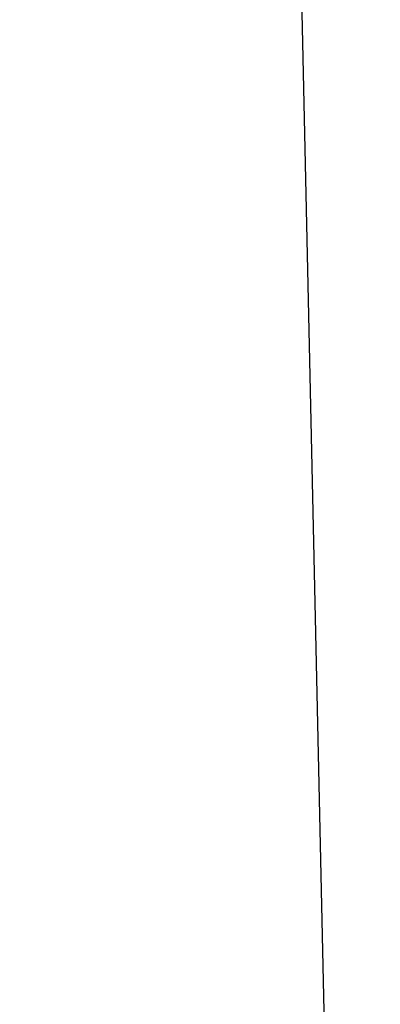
# Model space of a CAD drawing. Header units: millimetres. Extents: x 0 to 105, y 0 to 73.
# Tile 205 of 256: x 43.36 to 43.475, y 23.307 to 23.62. Entities that reach past the tile are written whole.
import ezdxf

# ---------------------------------------------------------------- set-up
doc = ezdxf.new("R2010")
doc.units = ezdxf.units.MM
doc.header["$LTSCALE"] = 25.4
doc.layers.get('0').update_dxf_attribs({"true_color": 0xff5454})

# ---------------------------------------------------------------- blocks, each defined once
blk = doc.blocks.new('INDIA-7858-7860.STL')
at = {"color": 250, "true_color": 0x262626}
mesh = blk.add_polyface(dxfattribs=at)
corners = [(30.60505, 55.39872, -68.33228), (-25.57562, 37.65813, -145.50296), (-25.45593, 32.22765, -144.13846)]
mesh.append_faces([[corners[k] for k in face] for face in [(0, 1, 2)]], dxfattribs={"color": 250})
at = {"color": 18, "true_color": 0x000000}
mesh = blk.add_polyface(dxfattribs=at)
corners = [(-25.59928, 37.8632, -145.54048), (-17.60057, 36.54813, -133.92845), (-25.39005, 33.7, -144.58032), (-17.80981, 40.71133, -134.88861)]
mesh.append_faces([[corners[k] for k in face] for face in [(0, 1, 2), (1, 0, 3)]], dxfattribs={"vtx0": -1, "color": 18})
at = {"color": 250, "true_color": 0x262626}
mesh = blk.add_polyface(dxfattribs=at)
corners = [(1.76201, 34.32149, -47.25505), (-51.66227, 14.78751, -120.31117), (-1.8566, 34.9958, -47.92935)]
mesh.append_faces([[corners[k] for k in face] for face in [(0, 1, 2)]], dxfattribs={"color": 250})

msp = doc.modelspace()

# ---------------------------------------------------------------- block references
at = {"color": 0}
msp.add_blockref('INDIA-7858-7860.STL', (68.96693, -11.38602, 147.15457), dxfattribs=at)

doc.saveas('drawing.dxf')
